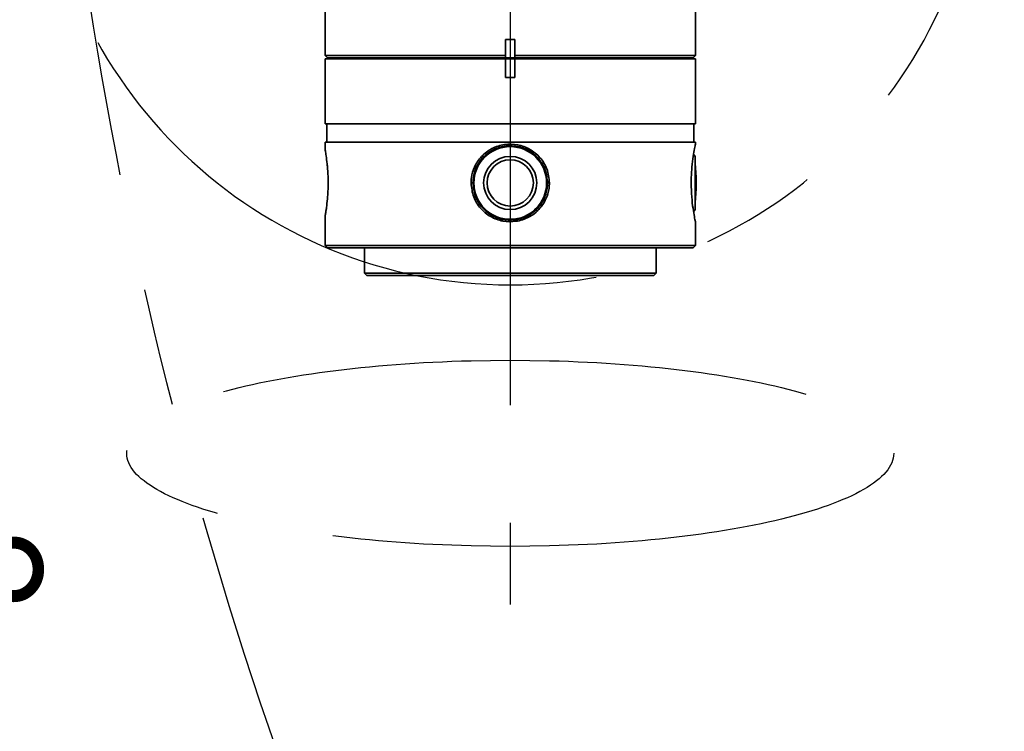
# Model space of a CAD drawing. Header units: millimetres. Extents: x 0 to 4200, y 0 to 2974.
# Tile 25 of 40: x 2085 to 2297, y 1510 to 1663. Entities that reach past the tile are written whole.
import ezdxf

# ---------------------------------------------------------------- set-up
doc = ezdxf.new("R2010")
doc.units = ezdxf.units.MM
doc.header["$LTSCALE"] = 10
doc.linetypes.add('CENTERX2', pattern=[20.32, 12.7, -2.54, 2.54, -2.54])
doc.layers.get('0').update_dxf_attribs({"lineweight": 18})
doc.layers.add('中心线层', color=6, linetype='CENTERX2', lineweight=25)
doc.layers.add('标注层', color=150, linetype='Continuous', lineweight=18)
doc.styles.add('SLDTEXTSTYLE1', font='txt')
doc.dimstyles.new('SLDDIMSTYLE0', dxfattribs={"dimtxt": 35, "dimasz": 40, "dimexe": 0, "dimexo": 0.0625, "dimgap": 8.75, "dimtad": 0, "dimtih": 1, "dimtoh": 1, "dimrnd": 1e-09, "dimzin": 12, "dimdsep": 46, "dimtxsty": 'SLDTEXTSTYLE1', "dimcen": 0, "dimdle": 80, "dimadec": 0, "dimazin": 3, "dimtfac": 1, "dimtdec": 3, "dimtofl": 0, "dimtmove": 0, "dimatfit": 3, "dimfxl": 1, "dimfrac": 2, "dimtolj": 1, "dimarcsym": 0})

# ---------------------------------------------------------------- blocks, each defined once
blk = doc.blocks.new('*X31')
at = {"layer": '标注层'}
blk.add_hatch(color=256, dxfattribs=at).paths.add_polyline_path([(3776.21, 2323.6), (3812.21, 2341.73), (3806.64, 2350.04)], flags=0)
for p, q in [((3776.21, 2323.6), (3897.88, 2405.22)), ((3897.88, 2405.22), (4028.05, 2405.22))]:
    blk.add_line(p, q, dxfattribs=at)
at = {"layer": '标注层', "char_height": 35, "attachment_point": 1, "style": 'SLDTEXTSTYLE1'}
for s, insert, width in [('%%C', (3907.88, 2450.34), 46.9274), ('1844', (3946.57, 2450.34), 185.3631)]:
    blk.add_mtext(s, dxfattribs=dict(at, insert=insert, width=width))
blk = doc.blocks.new('*X32')
at = {"layer": '标注层'}
blk.add_hatch(color=256, dxfattribs=at).paths.add_polyline_path([(2153.31, 1802.91), (2143.37, 1841.98), (2134.06, 1838.33)], flags=0)
for p, q in [((2019.79, 2143.54), (1909.99, 2143.54)), ((2153.31, 1802.91), (2019.79, 2143.54))]:
    blk.add_line(p, q, dxfattribs=at)
at = {"layer": '标注层', "char_height": 35, "attachment_point": 1, "style": 'SLDTEXTSTYLE1'}
for s, insert, width in [('%%C', (1909.99, 2188.66), 46.9274), ('204', (1948.69, 2188.66), 141.5642)]:
    blk.add_mtext(s, dxfattribs=dict(at, insert=insert, width=width))
blk = doc.blocks.new('SW_CENTERMARKSYMBOL_4')
at = {"layer": '中心线层', "color": 0}
for p, q in [((0, 1), (0, 102.5)), ((-1, 0), (-102.5, 0)), ((0, 0), (-0.5, 0)), ((0, 0), (0, 0.5)), ((0, 0), (0, -0.5)), ((0, 0), (0.5, 0)), ((1, 0), (102.5, 0)), ((0, -1), (0, -171.05))]:
    blk.add_line(p, q, dxfattribs=at)

msp = doc.modelspace()

# ---------------------------------------------------------------- linework, layer by layer
at = {"color": 7, "linetype": 'Continuous', "lineweight": 35}
for p, q in [((2150.539, 1707.95), (2150.539, 1655.452)), ((2230.539, 1655.452), (2230.539, 1707.95)), ((2191.544, 1658.95), (2189.534, 1658.95)), ((2189.534, 1655.452), (2189.534, 1658.95)), ((2191.544, 1658.95), (2191.544, 1655.452)), ((2150.539, 1655.452), (2151.039, 1654.952)), ((2150.539, 1655.452), (2189.534, 1655.452)), ((2189.534, 1655.265), (2189.534, 1655.452)), ((2189.584, 1654.952), (2189.534, 1655.265)), ((2191.544, 1655.265), (2191.495, 1654.952)), ((2191.544, 1655.452), (2230.539, 1655.452)), ((2191.544, 1655.452), (2191.544, 1655.265)), ((2230.039, 1654.952), (2230.539, 1655.452)), ((2150.539, 1654.75), (2150.539, 1640.75)), ((2189.539, 1654.75), (2150.539, 1654.75)), ((2151.039, 1654.952), (2151.039, 1654.95)), ((2151.039, 1654.952), (2189.584, 1654.952)), ((2151.039, 1654.95), (2189.584, 1654.95)), ((2153.039, 1654.95), (2153.039, 1654.75)), ((2189.539, 1650.75), (2189.539, 1654.75)), ((2191.539, 1654.75), (2189.539, 1654.75)), ((2189.584, 1654.95), (2189.584, 1654.952)), ((2191.495, 1654.95), (2189.584, 1654.95)), ((2191.495, 1654.952), (2230.039, 1654.952)), ((2191.495, 1654.952), (2191.495, 1654.95)), ((2191.495, 1654.95), (2230.039, 1654.95)), ((2191.539, 1654.75), (2191.539, 1650.75)), ((2230.539, 1654.75), (2191.539, 1654.75)), ((2228.039, 1654.75), (2228.039, 1654.95)), ((2230.039, 1654.95), (2230.039, 1654.952)), ((2230.539, 1640.75), (2230.539, 1654.75)), ((2191.539, 1650.75), (2189.539, 1650.75)), ((2150.539, 1640.75), (2230.539, 1640.75)), ((2150.889, 1640.75), (2150.889, 1636.75)), ((2230.189, 1636.75), (2230.189, 1640.75)), ((2150.539, 1636.75), (2150.539, 1635.093)), ((2150.539, 1636.75), (2230.539, 1636.75)), ((2230.539, 1636.207), (2230.539, 1636.75)), ((2150.539, 1635.138), (2150.538, 1635.139)), ((2230.502, 1633.7), (2230.148, 1634.196)), ((2230.502, 1622.2), (2230.502, 1633.7)), ((2182.489, 1627.959), (2182.076, 1627.959)), ((2182.489, 1627.95), (2182.489, 1627.959)), ((2199.002, 1627.95), (2198.589, 1627.95)), ((2230.15, 1621.706), (2230.502, 1622.2)), ((2150.538, 1620.761), (2150.539, 1620.762)), ((2150.539, 1620.843), (2150.539, 1614.45)), ((2230.539, 1614.45), (2230.539, 1619.693)), ((2150.539, 1614.45), (2151.039, 1613.95)), ((2150.539, 1614.45), (2230.539, 1614.45)), ((2151.039, 1613.95), (2230.039, 1613.95)), ((2159.039, 1613.95), (2159.039, 1608.45)), ((2222.039, 1608.45), (2222.039, 1613.95)), ((2230.039, 1613.95), (2230.539, 1614.45)), ((2159.039, 1608.45), (2159.539, 1607.95)), ((2159.039, 1608.45), (2174.552, 1608.45)), ((2174.552, 1608.45), (2222.039, 1608.45)), ((2221.539, 1607.95), (2222.039, 1608.45)), ((2221.539, 1607.95), (2159.539, 1607.95))]:
    msp.add_line(p, q, dxfattribs=at)
for radius in [7.85, 5.75, 4.998]:
    msp.add_circle((2190.539, 1627.95), radius, dxfattribs=at)
for start, end in [(360, 5.73197), (354.26803, 360)]:
    msp.add_arc((2190.702, 1627.95), 40, start, end, dxfattribs=at)
for points, knots in [([(2182.076, 1627.959), (2182.094, 1628.349), (2182.145, 1629.527), (2182.765, 1631.564), (2184.254, 1633.787), (2186.529, 1635.505), (2189.279, 1636.393), (2192.168, 1636.328), (2194.866, 1635.331), (2197.071, 1633.509), (2198.673, 1630.973), (2198.89, 1628.982), (2199.002, 1627.95)], [0, 0, 0, 0, 1.1714923, 3.533054, 6.2871063, 9.1136335, 11.9767087, 14.8112763, 17.6225802, 20.4603532, 23.3236737, 26.4014676, 26.4014676, 26.4014676, 26.4014676]), ([(2182.489, 1627.959), (2182.507, 1628.353), (2182.561, 1629.544), (2183.201, 1631.56), (2184.699, 1633.709), (2186.922, 1635.315), (2189.564, 1636.096), (2192.292, 1635.959), (2194.807, 1634.951), (2196.85, 1633.176), (2198.299, 1630.762), (2198.491, 1628.898), (2198.589, 1627.95)], [0, 0, 0, 0, 1.1832271, 3.570179, 6.2384656, 8.9617191, 11.6875264, 14.3578048, 17.0011389, 19.6848176, 22.4168276, 25.2477775, 25.2477775, 25.2477775, 25.2477775]), ([(2229.634, 1627.959), (2229.638, 1628.349), (2229.649, 1629.527), (2229.781, 1631.562), (2230.06, 1633.796), (2230.358, 1635.47), (2230.539, 1636.325), (2230.52, 1636.234), (2230.515, 1636.207)], [0, 0, 0, 0, 0.743458, 2.2421682, 3.9899478, 5.783722, 7.6007214, 8.3796124, 8.3796124, 8.3796124, 8.3796124]), ([(2150.547, 1635.093), (2150.555, 1635.052), (2150.572, 1634.963), (2150.758, 1633.872), (2150.949, 1632.433), (2151.111, 1630.696), (2151.188, 1629.263), (2151.195, 1628.208), (2151.196, 1627.95)], [0, 0, 0, 0, 1.331353, 2.8577066, 4.4003802, 5.1672423, 6.6900011, 7.1818586, 7.1818586, 7.1818586, 7.1818586]), ([(2151.196, 1627.95), (2151.196, 1627.79), (2151.194, 1627.31), (2151.173, 1626.515), (2151.125, 1625.513), (2151.02, 1624.122), (2150.87, 1622.845), (2150.727, 1621.871), (2150.637, 1621.318), (2150.556, 1620.852), (2150.555, 1620.847), (2150.554, 1620.843)], [0, 0, 0, 0, 0.3027394, 0.9092856, 1.5158207, 2.2685778, 3.7901288, 4.5496709, 5.3084948, 6.0626056, 7.1448864, 7.1448864, 7.1448864, 7.1448864]), ([(2199.002, 1627.95), (2198.985, 1627.559), (2198.935, 1626.382), (2198.318, 1624.345), (2196.831, 1622.12), (2194.558, 1620.4), (2191.81, 1619.508), (2188.92, 1619.57), (2186.221, 1620.564), (2184.014, 1622.383), (2182.406, 1624.923), (2182.189, 1626.921), (2182.076, 1627.959)], [0, 0, 0, 0, 1.171344, 3.5326546, 6.2864015, 9.1126556, 11.9758418, 14.8104653, 17.621975, 20.4594728, 23.3227579, 26.4190639, 26.4190639, 26.4190639, 26.4190639]), ([(2198.589, 1627.95), (2198.571, 1627.551), (2198.517, 1626.349), (2197.87, 1624.321), (2196.36, 1622.171), (2194.131, 1620.573), (2191.487, 1619.801), (2188.76, 1619.947), (2186.248, 1620.963), (2184.211, 1622.745), (2182.775, 1625.156), (2182.585, 1627.011), (2182.489, 1627.95)], [0, 0, 0, 0, 1.194874, 3.6057363, 6.2744043, 8.9980953, 11.7235399, 14.3931832, 17.0366612, 19.7209685, 22.4532059, 25.2565653, 25.2565653, 25.2565653, 25.2565653]), ([(2230.515, 1619.693), (2230.518, 1619.677), (2230.527, 1619.632), (2230.326, 1620.592), (2230.021, 1622.376), (2229.707, 1624.925), (2229.659, 1626.921), (2229.634, 1627.959)], [0, 0, 0, 0, 1.0108185, 2.7897152, 4.5850723, 6.3967486, 8.3558567, 8.3558567, 8.3558567, 8.3558567])]:
    msp.add_open_spline(points, degree=3, knots=knots, dxfattribs=at)
at = {"layer": '中心线层', "linetype": 'CENTERX2'}
for centre, radius in [((3010.539, 1809.95), 922), ((2190.539, 1707.95), 102)]:
    msp.add_arc(centre, radius, 95, 85, dxfattribs=at)
msp.add_ellipse((2190.539, 1569.562), major_axis=(82.849, 0), ratio=0.2426377, dxfattribs=at)

# ---------------------------------------------------------------- block references
at = {"layer": '中心线层'}
msp.add_blockref('SW_CENTERMARKSYMBOL_4', (2190.539, 1707.95), dxfattribs=at)

# ---------------------------------------------------------------- texts
at = {"layer": '标注层', "insert": (1907.712, 1551.049), "char_height": 35, "width": 433.29609, "attachment_point": 1, "style": 'SLDTEXTSTYLE1'}
msp.add_mtext('J6:%%P175%%D', dxfattribs=at)

# ---------------------------------------------------------------- dimensions: what is measured, and where the dimension line sits
at = {"layer": '标注层'}
for p1, p2, picture, middle in [((2244.871, 1296.3), (3776.207, 2323.6), '*X31', (3932.512, 2428.457)), ((2227.765, 1612.985), (2153.314, 1802.914), '*X32', (2010.681, 2166.78))]:
    dim = msp.add_diameter_dim_2p(p1=p1, p2=p2, dimstyle='SLDDIMSTYLE0', override={"dimpost": '%%C<>', "dimsah": 1, "dimtzin": 12}, dxfattribs=at)
    dim.commit()
    dim.dimension.update_dxf_attribs({"geometry": picture, "text_midpoint": middle, "dimtype": 163})

doc.saveas('drawing.dxf')
